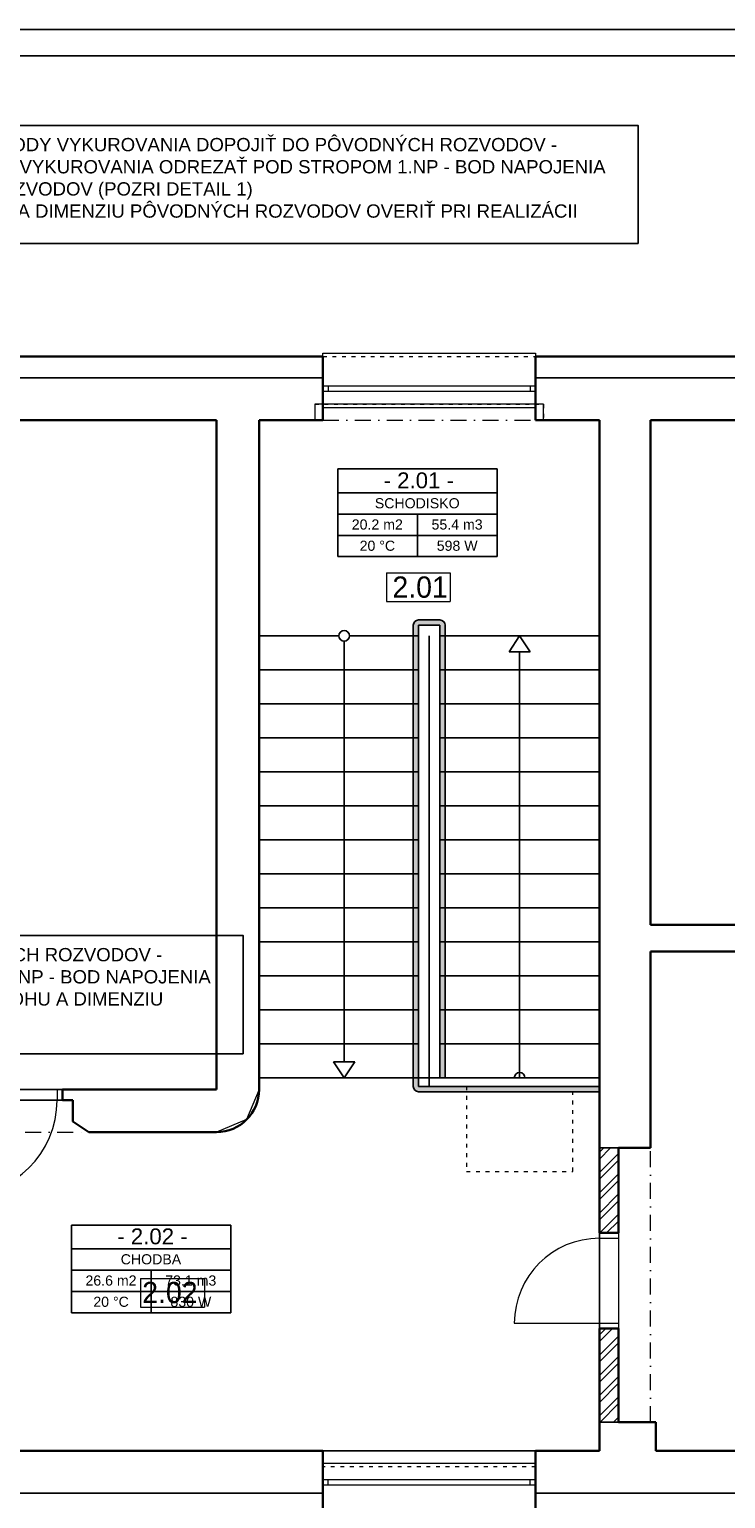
# Model space of a CAD drawing. Header units: millimetres. Extents: x 49721 to 99817, y 15126 to 82527.
# Tile 11 of 25: x 71818 to 78364, y 39381 to 53210. Entities that reach past the tile are written whole.
import ezdxf

# ---------------------------------------------------------------- set-up
doc = ezdxf.new("R2010")
doc.units = ezdxf.units.MM
for name, pattern in [('ACAD_ISO03W100', [30, 12, -18]), ('DASH', [75, 50, -25]), ('ČERCHOVANÁ', [1, 0.5, -0.25, 0, -0.25])]:
    doc.linetypes.add(name, pattern=pattern)
doc.layers.add('- pomocna', color=232, linetype='Continuous', lineweight=0, plot=False)
doc.layers.add('2__NP___MIESTNOSTIUK', color=7, linetype='Continuous')
doc.layers.add('ODVODN__POTRUBIE', color=7, linetype='Continuous')
for name, color, linetype, lineweight in [('H popisky', 8, 'Continuous', 25), ('H stavba', 82, 'Continuous', 30), ('otvor', 163, 'Continuous', 5), ('ramik', 61, 'Continuous', 25), ('RE-nove', 10, 'Continuous', 0), ('Tbč stavba', 4, 'ČERCHOVANÁ', 0), ('Tč stavba', 7, 'ACAD_ISO03W100', 5), ('VT šrafy', 253, 'Continuous', 9)]:
    doc.layers.add(name, color=color, linetype=linetype, lineweight=lineweight)
doc.styles.add('ARIAL', font='arial.ttf')
doc.styles.add('Arial_4', font='arial.ttf', dxfattribs={"height": 150})
doc.styles.add('MtXpl_TechnicLite', font='txt')

# ---------------------------------------------------------------- blocks, each defined once
blk = doc.blocks.new('*U2')
at = {"layer": 'ramik'}
for points in [[(-630, 0), (0, 0), (0, 594), (-630, 594)], [(-625, 5), (-5, 5), (-5, 589), (-625, 589)]]:
    blk.add_lwpolyline(points, close=True, dxfattribs=at)
blk = doc.blocks.new('2np-novypdklad')
at = {"layer": 'RE-nove'}
h = blk.add_hatch(color=8, dxfattribs=at)
h.dxf.hatch_style = 1
h.paths.add_polyline_path([(20382, 22751), (20332, 22751), (20332, 22431), (20382, 22431)])
h.paths.add_polyline_path([(20382, 22431), (20332, 22431), (20332, 22111), (20382, 22111)])
h.paths.add_polyline_path([(20382, 22111), (20332, 22111), (20332, 21791), (20382, 21791)])
h.paths.add_polyline_path([(20382, 21791), (20332, 21791), (20332, 21471), (20382, 21471)])
h.paths.add_polyline_path([(20382, 21471), (20332, 21471), (20332, 21151), (20382, 21151)])
h.paths.add_polyline_path([(20382, 21151), (20332, 21151), (20332, 20831), (20382, 20831)])
h.paths.add_polyline_path([(20382, 20831), (20332, 20831), (20332, 20511), (20382, 20511)])
h.paths.add_polyline_path([(20382, 20511), (20332, 20511), (20332, 20191), (20382, 20191)])
h.paths.add_polyline_path([(20382, 20191), (20332, 20191), (20332, 19871), (20382, 19871)])
h.paths.add_polyline_path([(20382, 19871), (20332, 19871), (20332, 19551), (20382, 19551)])
h.paths.add_polyline_path([(20382, 19551), (20332, 19551), (20332, 19231), (20382, 19231)])
h.paths.add_polyline_path([(20132, 22751), (20082, 22751), (20082, 22431), (20132, 22431)])
h.paths.add_polyline_path([(20132, 23071), (20082, 23071), (20082, 22751), (20132, 22751)])
h.paths.add_polyline_path([(20132, 23391), (20082, 23391), (20082, 23071), (20132, 23071)])
h.paths.add_polyline_path([(20332, 23541), (20132, 23541, 0.414214), (20082, 23491), (20082, 23391), (20132, 23391), (20132, 23491), (20332, 23491), (20332, 23391), (20382, 23391), (20382, 23491, 0.414214)])
h.paths.add_polyline_path([(20382, 23391), (20332, 23391), (20332, 23071), (20382, 23071)])
h.paths.add_polyline_path([(20382, 23071), (20332, 23071), (20332, 22751), (20382, 22751)])
h.paths.add_polyline_path([(21832, 19151), (21582, 19151), (21582, 19101), (21832, 19101)])
h.paths.add_polyline_path([(21582, 19151), (20582, 19151), (20582, 19101), (21582, 19101)])
h.paths.add_polyline_path([(20582, 19151), (20132, 19151), (20132, 19231), (20082, 19231), (20082, 19151, 0.414214), (20132, 19101), (20582, 19101)])
h.paths.add_polyline_path([(20132, 19551), (20082, 19551), (20082, 19231), (20132, 19231)], flags=17)
h.paths.add_polyline_path([(20132, 19871), (20082, 19871), (20082, 19551), (20132, 19551)], flags=17)
h.paths.add_polyline_path([(20132, 20191), (20082, 20191), (20082, 19871), (20132, 19871)], flags=17)
h.paths.add_polyline_path([(20132, 20511), (20082, 20511), (20082, 20191), (20132, 20191)], flags=17)
h.paths.add_polyline_path([(20132, 20831), (20082, 20831), (20082, 20511), (20132, 20511)], flags=17)
h.paths.add_polyline_path([(20132, 21151), (20082, 21151), (20082, 20831), (20132, 20831)], flags=17)
h.paths.add_polyline_path([(20132, 21471), (20082, 21471), (20082, 21151), (20132, 21151)], flags=17)
h.paths.add_polyline_path([(20132, 21791), (20082, 21791), (20082, 21471), (20132, 21471)], flags=17)
h.paths.add_polyline_path([(20132, 22111), (20082, 22111), (20082, 21791), (20132, 21791)], flags=17)
h.paths.add_polyline_path([(20132, 22431), (20082, 22431), (20082, 22111), (20132, 22111)], flags=17)
at = {"layer": '- pomocna', "color": 8}
for p, q in [((21307, 25571), (19157, 25571)), ((19157, 25571), (19157, 25421)), ((21307, 25421), (21307, 25571)), ((18232, 25421), (16282, 25421)), ((18232, 19121), (18232, 25421)), ((19157, 25421), (18632, 25421)), ((18632, 25421), (18632, 19231)), ((21832, 25421), (21307, 25421)), ((21832, 19231), (21832, 25421)), ((22312, 25421), (23612, 25421)), ((22312, 20671), (22312, 25421)), ((23162, 20671), (22312, 20671)), ((27832, 20421), (22312, 20421)), ((22312, 20421), (22312, 18571)), ((21832, 19231), (18632, 19231)), ((18632, 19231), (18632, 19121)), ((18632, 19231), (21832, 19231)), ((21832, 15721), (21832, 19231)), ((8232, 19121), (18232, 19121)), ((18632, 19121), (18515, 18838)), ((16882, 19021), (15682, 19021)), ((16882, 18821), (16882, 19021)), ((17032, 18721), (16882, 18821)), ((18515, 18838), (18232, 18721)), ((18232, 18721), (17032, 18721)), ((22312, 18571), (22012, 18571)), ((22012, 18571), (22012, 15991)), ((22012, 15991), (22362, 15991)), ((22362, 15991), (22362, 15721)), ((13402, 15721), (21832, 15721)), ((22362, 15721), (23662, 15721))]:
    blk.add_line(p, q, dxfattribs=at)
at = {"color": 8, "linetype": 'Continuous'}
for p, q in [((16282, 25821), (19232, 25821)), ((21232, 25821), (23612, 25821)), ((18632, 23391), (19382, 23391)), ((19482, 23391), (20132, 23391)), ((20332, 23391), (20332, 19231)), ((20382, 23491), (20382, 19231)), ((21082, 23391), (20982, 23241)), ((21082, 23391), (21182, 23241)), ((18632, 23071), (20132, 23071)), ((20332, 23071), (21832, 23071)), ((18632, 22751), (20132, 22751)), ((20332, 22751), (21832, 22751)), ((18632, 22431), (20132, 22431)), ((20332, 22431), (21832, 22431)), ((18632, 22111), (20132, 22111)), ((20332, 22111), (21832, 22111)), ((18632, 21791), (20132, 21791)), ((20332, 21791), (21832, 21791)), ((18632, 21471), (20132, 21471)), ((20232, 21519), (20232, 19151)), ((20332, 21471), (21832, 21471)), ((18632, 21151), (20132, 21151)), ((20332, 21151), (21832, 21151)), ((18632, 20831), (20132, 20831)), ((20332, 20831), (21832, 20831)), ((18632, 20511), (20132, 20511)), ((20332, 20511), (21832, 20511)), ((18632, 20191), (20132, 20191)), ((20332, 20191), (21832, 20191)), ((18632, 19871), (20132, 19871)), ((20332, 19871), (21832, 19871)), ((18632, 19551), (20132, 19551)), ((20332, 19551), (21832, 19551)), ((19432, 19231), (19332, 19381)), ((19432, 19231), (19532, 19381)), ((18632, 19231), (20132, 19231)), ((20132, 19151), (21832, 19151)), ((20132, 19101), (21832, 19101)), ((21232, 15721), (19232, 15721)), ((15982, 15321), (19232, 15321)), ((21232, 15321), (23662, 15321))]:
    blk.add_line(p, q, dxfattribs=at)
at = {"color": 8}
for p, q in [((20332, 23541), (20132, 23541)), ((20082, 23491), (20082, 19151)), ((20332, 23491), (20132, 23491)), ((20132, 23391), (20132, 23491)), ((20132, 23391), (20132, 19151)), ((20232, 21519), (20232, 23391)), ((20332, 23391), (20332, 23491)), ((20332, 23391), (21832, 23391)), ((19432, 23341), (19432, 19381)), ((20982, 23241), (21182, 23241)), ((21082, 21706), (21082, 23241)), ((21082, 23241), (21082, 23241)), ((21082, 19231), (21082, 21706)), ((19332, 19381), (19532, 19381)), ((19432, 19381), (19432, 19381)), ((20232, 19231), (21832, 19231)), ((22012, 18571), (21832, 18571)), ((22012, 15991), (21832, 15991))]:
    blk.add_line(p, q, dxfattribs=at)
blk.add_circle((19432, 23391), 50, dxfattribs=at)
for centre, start, end in [((20132, 23491), 90, 180), ((20332, 23491), 0, 90), ((21082, 19231), 0, 180), ((20132, 19151), 180, 270)]:
    blk.add_arc(centre, 50, start, end, dxfattribs=at)
at = {"layer": 'H popisky', "color": 8, "lineweight": 0}
for p, q in [((19830, 23983), (20430, 23983)), ((19830, 23983), (19830, 23713)), ((20430, 23983), (20430, 23713)), ((19830, 23713), (20430, 23713)), ((17518, 17344), (18118, 17344)), ((17518, 17344), (17518, 17073)), ((18118, 17344), (18118, 17073)), ((17518, 17073), (18118, 17073))]:
    blk.add_line(p, q, dxfattribs=at)
at = {"layer": 'H stavba', "color": 8}
for p, q in [((16282, 26021), (19232, 26021)), ((19232, 26021), (19232, 25421)), ((21232, 26021), (23612, 26021)), ((21232, 26021), (21232, 25421)), ((16282, 25421), (18232, 25421)), ((18232, 25421), (18232, 19121)), ((18632, 25421), (19232, 25421)), ((18632, 25421), (18632, 19121)), ((21232, 25421), (21832, 25421)), ((21832, 25421), (21832, 17771)), ((22312, 25421), (23612, 25421)), ((22312, 20671), (22312, 25421)), ((22312, 20671), (23162, 20671)), ((22312, 20421), (24412, 20421)), ((22312, 20421), (22312, 18571)), ((16782, 19121), (16782, 19021)), ((16782, 19121), (18232, 19121)), ((16782, 19021), (16882, 19021)), ((16882, 19021), (16882, 18821)), ((16882, 18821), (17032, 18721)), ((17032, 18721), (18232, 18721)), ((22012, 18571), (22312, 18571)), ((22012, 18571), (22012, 17771)), ((21832, 17771), (22012, 17771)), ((21832, 16871), (22012, 16871)), ((21832, 16871), (21832, 15721)), ((22012, 16871), (22012, 15991)), ((22012, 15991), (22362, 15991)), ((22362, 15991), (22362, 15721)), ((15552, 15721), (19232, 15721)), ((19232, 15721), (19232, 15121)), ((21232, 15721), (21832, 15721)), ((21232, 15721), (21232, 15121)), ((22362, 15721), (23662, 15721))]:
    blk.add_line(p, q, dxfattribs=at)
blk.add_arc((18232, 19121), 400, 270, 0, dxfattribs=at)
at = {"layer": 'otvor', "color": 8}
for p, q in [((19232, 26021), (19232, 26051)), ((19232, 26051), (21232, 26051)), ((21232, 26051), (21232, 26021)), ((21232, 25741), (19232, 25741)), ((19282, 25741), (19282, 25691)), ((21182, 25741), (21182, 25691)), ((21232, 25691), (19232, 25691)), ((19232, 25541), (21232, 25541)), ((16782, 19121), (15782, 19121)), ((16732, 19121), (16732, 19021)), ((15782, 19021), (16782, 19021)), ((21832, 17771), (21832, 16871)), ((21832, 17721), (22012, 17721)), ((22012, 17771), (22012, 16871)), ((21032, 16921), (22012, 16921)), ((21232, 15601), (19232, 15601)), ((19232, 15451), (21232, 15451)), ((19232, 15401), (21232, 15401)), ((19282, 15401), (19282, 15451)), ((21182, 15401), (21182, 15451))]:
    blk.add_line(p, q, dxfattribs=at)
for centre, radius, start, end in [((15832, 19021), 900, 270, 0), ((21832, 16921), 800, 90, 180)]:
    blk.add_arc(centre, radius, start, end, dxfattribs=at)
at = {"layer": 'Tbč stavba', "color": 8, "ltscale": 300}
for p, q in [((19232, 25421), (21232, 25421)), ((15532, 18721), (17032, 18721)), ((22312, 15991), (22312, 18571))]:
    blk.add_line(p, q, dxfattribs=at)
at = {"layer": 'Tč stavba', "color": 8, "ltscale": 3}
for p, q in [((19232, 26021), (21232, 26021)), ((19157, 25571), (19157, 25421)), ((19157, 25571), (21307, 25571)), ((21307, 25571), (21307, 25421)), ((21582, 19151), (20582, 19151)), ((20582, 19151), (20582, 18351)), ((21582, 18351), (21582, 19151)), ((20582, 18351), (21582, 18351)), ((21232, 15571), (19232, 15571))]:
    blk.add_line(p, q, dxfattribs=at)
at = {"layer": 'VT šrafy', "color": 8, "linetype": 'Continuous'}
for p, q in [((21832, 18531), (21873, 18571)), ((21832, 18467), (21936, 18571)), ((21832, 18340), (22012, 18520)), ((21832, 18276), (22012, 18456)), ((21832, 18149), (22012, 18329)), ((21832, 18085), (22012, 18265)), ((21832, 17958), (22012, 18138)), ((21832, 17894), (22012, 18074)), ((21836, 17771), (22012, 17947)), ((21900, 17771), (22012, 17883)), ((21832, 16812), (21891, 16871)), ((21832, 16749), (21955, 16871)), ((21832, 16621), (22012, 16801)), ((21832, 16558), (22012, 16738)), ((21832, 16430), (22012, 16610)), ((21832, 16367), (22012, 16547)), ((21832, 16240), (22012, 16420)), ((21832, 16176), (22012, 16356)), ((21832, 16049), (22012, 16229)), ((21838, 15991), (22012, 16165)), ((21965, 15991), (22012, 16038))]:
    blk.add_line(p, q, dxfattribs=at)
at = {"layer": 'H popisky', "color": 8, "style": 'MtXpl_TechnicLite'}
for s, p in [('2.01', (19886, 23750)), ('2.02', (17533, 17111))]:
    blk.add_text(s, height=200, rotation=360, dxfattribs=at).set_placement(p)

msp = doc.modelspace()

# ---------------------------------------------------------------- linework, layer by layer
for points in [[(77540.5, 51193.1), (69685.6, 51193.1), (69685.6, 52305.3), (77540.5, 52305.3)], [(73827.7, 43569.1), (65972.8, 43569.1), (65972.8, 44681.4), (73827.7, 44681.4)]]:
    msp.add_lwpolyline(points, close=True)
at = {"layer": '2__NP___MIESTNOSTIUK', "color": 7}
for p, q in [((74716.8, 48847.2), (74716.8, 49072.2)), ((74716.8, 49072.2), (76216.8, 49072.2)), ((76216.8, 48847.2), (76216.8, 49072.2)), ((74716.8, 48647.2), (74716.8, 48847.2)), ((74716.8, 48847.2), (76216.8, 48847.2)), ((74716.8, 48847.2), (76216.8, 48847.2)), ((76216.8, 48647.2), (76216.8, 48847.2)), ((74716.8, 48447.2), (74716.8, 48647.2)), ((74716.8, 48647.2), (76216.8, 48647.2)), ((74716.8, 48647.2), (76216.8, 48647.2)), ((75466.8, 48447.2), (75466.8, 48647.2)), ((76216.8, 48447.2), (76216.8, 48647.2)), ((74716.8, 48247.2), (74716.8, 48447.2)), ((74716.8, 48447.2), (76216.8, 48447.2)), ((74716.8, 48447.2), (76216.8, 48447.2)), ((75466.8, 48247.2), (75466.8, 48447.2)), ((76216.8, 48247.2), (76216.8, 48447.2)), ((74716.8, 48247.2), (76216.8, 48247.2)), ((72212.6, 41731.5), (72212.6, 41956.5)), ((72212.6, 41956.5), (73712.6, 41956.5)), ((73712.6, 41731.5), (73712.6, 41956.5)), ((72212.6, 41531.5), (72212.6, 41731.5)), ((72212.6, 41731.5), (73712.6, 41731.5)), ((72212.6, 41731.5), (73712.6, 41731.5)), ((73712.6, 41531.5), (73712.6, 41731.5)), ((72212.6, 41331.5), (72212.6, 41531.5)), ((72212.6, 41531.5), (73712.6, 41531.5)), ((72212.6, 41531.5), (73712.6, 41531.5)), ((72962.6, 41331.5), (72962.6, 41531.5)), ((73712.6, 41331.5), (73712.6, 41531.5)), ((72212.6, 41131.5), (72212.6, 41331.5)), ((72212.6, 41331.5), (73712.6, 41331.5)), ((72212.6, 41331.5), (73712.6, 41331.5)), ((72962.6, 41131.5), (72962.6, 41331.5)), ((73712.6, 41131.5), (73712.6, 41331.5)), ((72212.6, 41131.5), (73712.6, 41131.5))]:
    msp.add_line(p, q, dxfattribs=at)

# ---------------------------------------------------------------- block references
msp.add_blockref('2np-novypdklad', (55345.3, 24110.5))
at = {"layer": 'ramik', "xscale": -49.99999999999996, "yscale": 49.99999999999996, "zscale": 49.99999999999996}
msp.add_blockref('*U2', (58789.2, 23509.6), dxfattribs=at)

# ---------------------------------------------------------------- texts
at = {"layer": '2__NP___MIESTNOSTIUK', "color": 7, "style": 'ARIAL'}
for s, height, p in [('- 2.01 -', 149.57, (75147.8, 48890.7)), ('SCHODISKO', 95.18, (75065.3, 48702.2)), ('20.2 m2', 95.18, (74848.8, 48502.2)), ('55.4 m3', 95.18, (75598.8, 48502.2)), ('20 °C', 95.18, (74922.8, 48302.2)), ('598 W', 95.18, (75647.8, 48302.2)), ('- 2.02 -', 149.57, (72643.6, 41775)), ('CHODBA', 95.18, (72676.1, 41586.5)), ('26.6 m2', 95.18, (72344.6, 41386.5)), ('73.1 m3', 95.18, (73094.6, 41386.5)), ('20 °C', 95.18, (72418.6, 41186.5)), ('830 W', 95.18, (73143.6, 41186.5))]:
    msp.add_text(s, height=height, dxfattribs=at).set_placement(p)
at = {"layer": 'ODVODN__POTRUBIE', "color": 172, "linetype": 'DASH', "lineweight": 50, "char_height": 125, "width": 7535.59, "attachment_point": 1, "style": 'Arial_4'}
for s, insert in [('\\A1;{\\C256;NAVRHOVANÉ ROZVODY VYKUROVANIA DOPOJIŤ DO PÔVODNÝCH ROZVODOV - PÔVODNÉ ROZVODY VYKUROVANIA ODREZAŤ POD STROPOM 1.NP - BOD NAPOJENIA NAVRHOVANÝCH ROZVODOV (POZRI DETAIL 1)\\PSKUTOČNÚ POLOHU A DIMENZIU PÔVODNÝCH ROZVODOV OVERIŤ PRI REALIZÁCII}', (69891.5, 52187.6, 0)), ('\\A1;{\\C256;NAVRHOVANÉ ROZVODY VYKUROVANIA DOPOJIŤ DO PÔVODNÝCH ROZVODOV - PÔVODNÉ ROZVODY VYKUROVANIA ODREZAŤ POD STROPOM 1.NP - BOD NAPOJENIA NAVRHOVANÝCH ROZVODOV (POZRI DETAIL 1) SKUTOČNÚ POLOHU A DIMENZIU PÔVODNÝCH ROZVODOV OVERIŤ PRI REALIZÁCII}', (66178.7, 44563.6, 0))]:
    msp.add_mtext(s, dxfattribs=dict(at, insert=insert))

doc.saveas('drawing.dxf')
